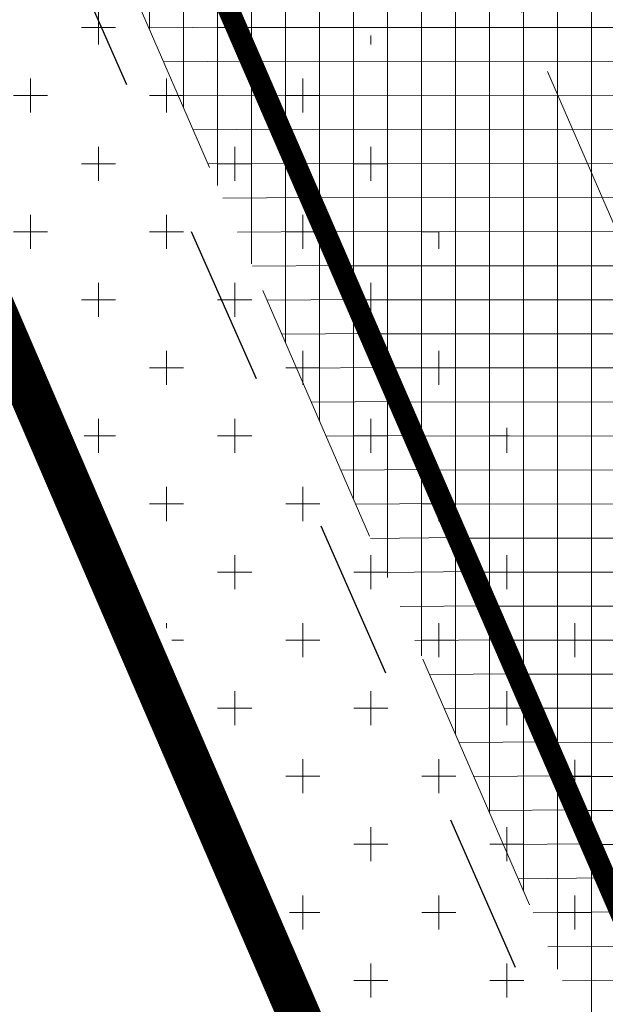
# Model space of a CAD drawing. Header units: metres. Extents: x 6467369 to 7543668, y 5829073 to 6004987.
# Tile 13 of 256: x 7543467.95 to 7543473.42, y 5829317.56 to 5829326.74. Entities that reach past the tile are written whole.
import ezdxf

# ---------------------------------------------------------------- set-up
doc = ezdxf.new("R2010")
doc.units = ezdxf.units.M
for name, pattern in [('1', [0]), ('3', [1, 0.5, -0.5]), ('ACAD_ISO04W100', [30, 24, -3, 0, -3]), ('GDE', [0]), ('HIDDEN', [0.375, 0.25, -0.125]), ('PHANTOM2', [1.25, 0.625, -0.125, 0.125, -0.125, 0.125, -0.125])]:
    doc.linetypes.add(name, pattern=pattern)
for name, color, linetype, lineweight in [('_D-krawędź pobocza', 253, 'HIDDEN', 15), ('_D-krawężnik wyniesiony BET', 7, 'Continuous', 30), ('_D-kreskowanie jezdni', 254, 'Continuous', 13), ('_D-kreskowanie pobocze', 32, '1', 13), ('_D-kreskowanie zakrzaczenia', 240, 'Continuous', 9), ('_D-kreskowanie zjazd MB', 4, '1', 13), ('_D-linia rozgraniczająca inw.', 6, 'GDE', 18), ('_T-trasa kanał technologiczny', 30, '3', 30), ('C-ROAD', 7, 'Continuous', 0)]:
    doc.layers.add(name, color=color, linetype=linetype, lineweight=lineweight)
pattern_1 = [(0, (0, 0), (0, 0.3175), []), (90, (0, 0), (-0.3175, 1.944126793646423e-17), [])]
pattern_2 = [(0, (0, 0), (0.635, 0.635), [0.3175, -0.9525000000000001]), (90, (0.15875, -0.15875), (-0.635, 0.635), [0.3175, -0.9525000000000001])]

msp = doc.modelspace()

# ---------------------------------------------------------------- hatches: boundary and pattern name
at = {"layer": '_D-kreskowanie jezdni', "ltscale": 0.01, "transparency": 33554610}
h = msp.add_hatch(dxfattribs=at)
h.set_pattern_fill('ANSI37', color=256, scale=0.1, angle=45)
h.set_pattern_definition([(90, (0, 0), (-0.3175000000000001, 0), []), (180, (0, 0), (-5.551115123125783e-17, -0.3175), [])])
h.paths.add_polyline_path([(7543409.745953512, 5829462.258406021), (7543409.598435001, 5829462.545231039), (7543409.450966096, 5829462.831984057), (7543409.303556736, 5829463.118670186), (7543409.156216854, 5829463.405294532), (7543409.008956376, 5829463.691862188), (7543408.861785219, 5829463.978378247), (7543408.714713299, 5829464.264847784), (7543408.567750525, 5829464.551275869), (7543408.420906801, 5829464.837667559), (7543408.27419203, 5829465.124027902), (7543408.127616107, 5829465.410361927), (7543407.981188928, 5829465.696674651), (7543407.834920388, 5829465.982971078), (7543407.613271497, 5829466.417295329), (7543407.322111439, 5829466.989247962), (7543407.031696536, 5829467.561355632), (7543406.742125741, 5829468.13361888), (7543406.453492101, 5829468.706049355), (7543406.165881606, 5829469.278672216), (7543405.879380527, 5829469.851511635), (7543405.594071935, 5829470.424597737), (7543405.382212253, 5829470.852267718), (7543405.380675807, 5829470.855377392, -0.01973386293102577), (7543395.809390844, 5829492.289613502), (7543395.632383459, 5829492.732808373), (7543395.396215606, 5829493.327661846), (7543395.161067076, 5829493.923258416), (7543394.92686042, 5829494.519555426), (7543394.69351772, 5829495.116510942), (7543394.460964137, 5829495.714074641), (7543394.229125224, 5829496.312194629), (7543393.997930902, 5829496.910807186), (7543393.822919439, 5829497.365403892), (7543393.707589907, 5829497.665409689), (7543393.592364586, 5829497.965548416), (7543393.477233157, 5829498.265816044), (7543393.362185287, 5829498.566208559), (7543393.247210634, 5829498.86672195), (7543393.132298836, 5829499.167352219), (7543393.017439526, 5829499.468095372), (7543392.90262232, 5829499.76894742), (7543392.787836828, 5829500.06990438), (7543392.673072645, 5829500.370962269), (7543392.558319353, 5829500.67211711), (7543392.443566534, 5829500.973364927), (7543392.328803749, 5829501.27470174), (7543392.214020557, 5829501.576123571), (7543388.522689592, 5829511.269764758), (7543383.791993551, 5829509.642775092), (7543387.541343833, 5829499.796771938), (7543387.656157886, 5829499.495269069), (7543387.771013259, 5829499.193689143), (7543387.885920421, 5829498.892036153), (7543388.00088985, 5829498.590314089), (7543388.115932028, 5829498.288526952), (7543388.231057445, 5829497.98667875), (7543388.346276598, 5829497.684773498), (7543388.46159999, 5829497.382815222), (7543388.577038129, 5829497.080807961), (7543388.692601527, 5829496.778755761), (7543388.808300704, 5829496.476662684), (7543388.92414618, 5829496.174532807), (7543389.040148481, 5829495.872370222), (7543389.156318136, 5829495.570179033), (7543389.272665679, 5829495.267963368), (7543389.389201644, 5829494.965727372), (7543389.505936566, 5829494.663475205), (7543389.622880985, 5829494.361211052), (7543389.740045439, 5829494.05893912), (7543389.857440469, 5829493.756663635), (7543389.975076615, 5829493.454388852), (7543390.092964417, 5829493.15211905), (7543390.211114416, 5829492.849858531), (7543390.329537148, 5829492.547611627), (7543390.44824315, 5829492.245382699), (7543390.567242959, 5829491.943176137), (7543390.686547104, 5829491.64099636), (7543390.806166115, 5829491.338847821), (7543390.926110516, 5829491.036735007), (7543391.044985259, 5829490.738192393, 0.02000586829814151), (7543400.899151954, 5829468.63818458), (7543400.900687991, 5829468.635075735), (7543401.045016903, 5829468.34372653), (7543401.189600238, 5829468.052600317), (7543401.334427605, 5829467.761692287), (7543401.479488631, 5829467.470997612), (7543401.62477297, 5829467.18051143), (7543401.770270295, 5829466.890228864), (7543401.915970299, 5829466.600145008), (7543402.061862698, 5829466.310254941), (7543402.207937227, 5829466.020553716), (7543402.35418364, 5829465.73103637), (7543402.500591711, 5829465.44169792), (7543402.647151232, 5829465.152533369), (7543402.793852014, 5829464.863537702), (7543402.940683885, 5829464.574705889), (7543403.087636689, 5829464.286032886), (7543403.234700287, 5829463.997513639), (7543403.381864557, 5829463.709143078), (7543403.529119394, 5829463.420916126), (7543403.676454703, 5829463.132827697), (7543403.823860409, 5829462.844872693), (7543403.971326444, 5829462.55704601), (7543404.118842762, 5829462.269342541), (7543404.266399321, 5829461.981757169), (7543404.413986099, 5829461.694284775), (7543404.561593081, 5829461.406920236), (7543404.709210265, 5829461.119658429), (7543404.856827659, 5829460.832494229), (7543405.004435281, 5829460.545422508), (7543405.152023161, 5829460.258438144), (7543405.299581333, 5829459.971536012), (7543443.377905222, 5829385.935670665), (7543443.49591691, 5829385.706216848), (7543443.613882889, 5829385.476833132), (7543443.731795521, 5829385.247515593), (7543443.849647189, 5829385.018260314), (7543443.967430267, 5829384.789063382), (7543444.085137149, 5829384.55992089), (7543444.202760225, 5829384.330828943), (7543444.320291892, 5829384.101783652), (7543444.437724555, 5829383.872781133), (7543444.555050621, 5829383.643817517), (7543444.672262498, 5829383.414888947), (7543444.789352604, 5829383.185991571), (7543444.906313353, 5829382.957121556), (7543445.02313717, 5829382.728275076), (7543445.200018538, 5829382.381382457), (7543445.432538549, 5829381.924208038), (7543445.664418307, 5829381.466974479), (7543445.895585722, 5829381.009674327), (7543446.125972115, 5829380.552293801), (7543446.355510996, 5829380.09481519), (7543446.584138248, 5829379.637216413), (7543446.811788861, 5829379.179477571), (7543446.868745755, 5829379.064387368, -0.007950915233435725), (7543450.250869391, 5829371.957176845), (7543454.925274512, 5829373.75727092, 0.008251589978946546), (7543451.348885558, 5829381.284375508), (7543451.347654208, 5829381.286863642), (7543451.231868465, 5829381.520239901), (7543451.115894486, 5829381.753429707), (7543450.999740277, 5829381.986436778), (7543450.883413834, 5829382.219264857), (7543450.76692313, 5829382.4519177), (7543450.650276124, 5829382.684399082), (7543450.533480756, 5829382.916712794), (7543450.416544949, 5829383.148862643), (7543450.29947661, 5829383.380852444), (7543450.182283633, 5829383.612686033), (7543450.06497389, 5829383.844367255), (7543449.947555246, 5829384.075899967), (7543449.830035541, 5829384.307288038), (7543449.712422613, 5829384.538535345), (7543449.594724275, 5829384.769645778), (7543449.476948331, 5829385.000623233), (7543449.359102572, 5829385.231471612), (7543449.241194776, 5829385.462194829), (7543449.123232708, 5829385.692796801), (7543449.00522412, 5829385.923281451), (7543448.887176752, 5829386.153652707), (7543448.769098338, 5829386.3839145), (7543448.650996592, 5829386.614070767), (7543448.532879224, 5829386.84412544), (7543448.414753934, 5829387.074082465), (7543448.296628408, 5829387.303945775), (7543448.178510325, 5829387.533719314), (7543448.060407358, 5829387.763407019), (7543447.942327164, 5829387.993012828), (7543447.824277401, 5829388.222540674)])
h.paths.add_polyline_path([(7543458.309081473, 5829366.087622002), (7543458.206268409, 5829366.324367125), (7543458.1034143, 5829366.56118518), (7543458.00051125, 5829366.798072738), (7543457.897551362, 5829367.035026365), (7543457.794526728, 5829367.272042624), (7543457.691429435, 5829367.509118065), (7543457.588251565, 5829367.746249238), (7543457.484985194, 5829367.98343268), (7543457.38162239, 5829368.220664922), (7543457.278155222, 5829368.457942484), (7543457.174575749, 5829368.695261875), (7543457.070876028, 5829368.932619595), (7543456.967048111, 5829369.170012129), (7543456.863084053, 5829369.407435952), (7543456.758975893, 5829369.644887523), (7543456.654715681, 5829369.882363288), (7543456.550295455, 5829370.119859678), (7543456.445707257, 5829370.357373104), (7543456.340943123, 5829370.594899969), (7543456.235995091, 5829370.832436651), (7543456.130855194, 5829371.069979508), (7543456.025515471, 5829371.307524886), (7543455.919967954, 5829371.545069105), (7543455.814204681, 5829371.782608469), (7543455.708217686, 5829372.020139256), (7543455.601999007, 5829372.257657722), (7543455.495540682, 5829372.495160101), (7543455.388834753, 5829372.732642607), (7543455.281873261, 5829372.970101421), (7543455.175899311, 5829373.204762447, 0.0006006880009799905), (7543454.925274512, 5829373.75727092), (7543450.250869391, 5829371.957176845, -0.0006403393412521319), (7543450.51339584, 5829371.380154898), (7543450.670621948, 5829371.032929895), (7543450.880581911, 5829370.566810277), (7543451.089814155, 5829370.100025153), (7543451.298376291, 5829369.63260994), (7543451.506325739, 5829369.164600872), (7543451.713718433, 5829368.696037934), (7543451.920607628, 5829368.226967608), (7543452.127044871, 5829367.757440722), (7543452.28339967, 5829367.400824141), (7543452.386462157, 5829367.165459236), (7543452.489456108, 5829366.929973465), (7543452.592389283, 5829366.694370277), (7543452.695269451, 5829366.458653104), (7543452.798104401, 5829366.22282538), (7543452.900901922, 5829365.98689053), (7543453.003669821, 5829365.750851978), (7543453.106415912, 5829365.514713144), (7543453.209148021, 5829365.278477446), (7543453.311873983, 5829365.042148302), (7543453.414601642, 5829364.805729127), (7543453.517338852, 5829364.569223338), (7543453.620093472, 5829364.33263435), (7543453.722873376, 5829364.095965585), (7543482.827848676, 5829297.07563406), (7543482.964939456, 5829296.759961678), (7543483.102103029, 5829296.444169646), (7543483.239356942, 5829296.128265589), (7543483.37671876, 5829295.812257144), (7543483.514206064, 5829295.496151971), (7543483.651836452, 5829295.179957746), (7543483.789627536, 5829294.863682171), (7543483.927596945, 5829294.547332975), (7543484.065762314, 5829294.230917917), (7543484.204141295, 5829293.914444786), (7543484.342751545, 5829293.59792141), (7543484.481610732, 5829293.281355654), (7543484.620736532, 5829292.964755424), (7543484.760146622, 5829292.648128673), (7543484.899858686, 5829292.331483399), (7543485.039890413, 5829292.01482765), (7543485.180259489, 5829291.69816953), (7543485.320983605, 5829291.381517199), (7543485.462080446, 5829291.064878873), (7543485.603567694, 5829290.748262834), (7543485.745463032, 5829290.431677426), (7543485.887784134, 5829290.115131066), (7543486.030548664, 5829289.798632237), (7543486.173774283, 5829289.482189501), (7543486.317478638, 5829289.165811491), (7543486.461679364, 5829288.849506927), (7543486.606394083, 5829288.533284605), (7543486.751640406, 5829288.217153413), (7543486.897435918, 5829287.901122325), (7543487.042095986, 5829287.588874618, 0.02273060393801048), (7543495.541139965, 5829271.266797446), (7543495.54299273, 5829271.263596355), (7543495.717909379, 5829270.962543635), (7543495.893240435, 5829270.661892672), (7543496.068968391, 5829270.361634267), (7543496.245075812, 5829270.061759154), (7543496.421545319, 5829269.762258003), (7543496.598359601, 5829269.463121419), (7543496.775501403, 5829269.164339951), (7543496.952953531, 5829268.865904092), (7543497.130698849, 5829268.567804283), (7543497.308720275, 5829268.270030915), (7543497.487000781, 5829267.972574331), (7543497.665523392, 5829267.675424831), (7543497.844271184, 5829267.378572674), (7543498.023227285, 5829267.082008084), (7543498.202374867, 5829266.785721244), (7543498.38169715, 5829266.489702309), (7543498.561177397, 5829266.193941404), (7543498.740798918, 5829265.898428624), (7543498.920545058, 5829265.603154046), (7543499.100399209, 5829265.308107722), (7543499.280344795, 5829265.013279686), (7543499.46036528, 5829264.718659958), (7543499.640444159, 5829264.424238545), (7543499.820564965, 5829264.130005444), (7543500.000711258, 5829263.835950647), (7543500.18086663, 5829263.542064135), (7543500.3610147, 5829263.248335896), (7543500.541139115, 5829262.954755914), (7543500.721223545, 5829262.66131418), (7543500.901251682, 5829262.368000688), (7543536.326194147, 5829204.652589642), (7543539.961566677, 5829208.287962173), (7543505.162580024, 5829264.983546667), (7543504.982624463, 5829265.276741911), (7543504.802757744, 5829265.569828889), (7543504.622996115, 5829265.862817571), (7543504.443355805, 5829266.155717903), (7543504.263853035, 5829266.44853982), (7543504.084504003, 5829266.741293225), (7543503.905324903, 5829267.033988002), (7543503.726331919, 5829267.326634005), (7543503.453479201, 5829267.773182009), (7543503.097623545, 5829268.356954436), (7543502.742559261, 5829268.941105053), (7543502.388509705, 5829269.52555757), (7543502.035656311, 5829270.110303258), (7543501.684158, 5829270.695369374), (7543501.334163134, 5829271.280799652), (7543500.98581472, 5829271.866645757), (7543500.639250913, 5829272.452966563), (7543500.294607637, 5829273.039823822), (7543499.952020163, 5829273.627279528), (7543499.866452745, 5829273.775117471, -0.02229541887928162), (7543491.722217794, 5829289.382629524), (7543491.508339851, 5829289.8422757), (7543491.223463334, 5829290.45978346), (7543490.940255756, 5829291.078632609), (7543490.65858889, 5829291.698747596), (7543490.378334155, 5829292.320052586), (7543490.099364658, 5829292.942466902), (7543489.821554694, 5829293.565906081), (7543489.544784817, 5829294.190270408), (7543489.268941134, 5829294.815446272), (7543488.993926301, 5829295.441281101), (7543488.719675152, 5829296.067547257), (7543488.510260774, 5829296.547131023), (7543488.373123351, 5829296.86157259), (7543488.236052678, 5829297.176194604), (7543488.099031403, 5829297.490989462), (7543487.962042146, 5829297.805949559), (7543487.825067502, 5829298.121067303), (7543487.688090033, 5829298.4363351), (7543487.551092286, 5829298.751745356), (7543487.414056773, 5829299.067290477)])
at = {"layer": '_D-kreskowanie pobocze', "ltscale": 0.01, "transparency": 33554623}
h = msp.add_hatch(dxfattribs=at)
h.set_pattern_fill('NET', color=256, scale=0.1)
h.set_pattern_definition(pattern_1)
h.paths.add_polyline_path([(7543492.402208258, 5829289.699035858), (7543492.259095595, 5829290.006600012), (7543492.116690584, 5829290.313980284), (7543491.974704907, 5829290.62175313), (7543491.833122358, 5829290.929910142), (7543491.691926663, 5829291.238442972), (7543491.551101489, 5829291.547343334), (7543491.410630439, 5829291.85660301), (7543491.270497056, 5829292.166213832), (7543491.130684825, 5829292.476167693), (7543490.991177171, 5829292.786456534), (7543490.851957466, 5829293.097072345), (7543490.713009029, 5829293.408007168), (7543490.574467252, 5829293.718910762), (7543490.436002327, 5829294.030478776), (7543490.297758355, 5829294.342342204), (7543490.159718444, 5829294.654493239), (7543490.021865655, 5829294.966924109), (7543489.884183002, 5829295.279627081), (7543489.746653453, 5829295.592594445), (7543489.609259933, 5829295.905818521), (7543489.471985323, 5829296.21929164), (7543489.334812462, 5829296.533006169), (7543489.197724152, 5829296.846954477), (7543489.060703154, 5829297.161128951), (7543488.92373219, 5829297.475521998), (7543488.786793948, 5829297.790126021), (7543488.649871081, 5829298.104933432), (7543488.512946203, 5829298.419936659), (7543488.376001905, 5829298.7351281), (7543488.239020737, 5829299.050500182), (7543488.101987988, 5829299.36603894), (7543458.997011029, 5829366.386374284), (7543458.894188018, 5829366.62314231), (7543458.791314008, 5829366.860006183), (7543458.688381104, 5829367.096962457), (7543458.585381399, 5829367.334007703), (7543458.482306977, 5829367.571138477), (7543458.379149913, 5829367.808351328), (7543458.275902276, 5829368.045642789), (7543458.172556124, 5829368.283009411), (7543458.06910351, 5829368.520447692), (7543457.96553648, 5829368.75795416), (7543457.861847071, 5829368.995525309), (7543457.758027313, 5829369.233157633), (7543457.654069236, 5829369.470847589), (7543457.549964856, 5829369.70859166), (7543457.445706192, 5829369.946386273), (7543457.341285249, 5829370.184227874), (7543457.236694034, 5829370.422112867), (7543457.13192455, 5829370.660037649), (7543457.026968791, 5829370.897998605), (7543456.921818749, 5829371.135992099), (7543456.816466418, 5829371.374014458), (7543456.710903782, 5829371.612062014), (7543456.605122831, 5829371.850131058), (7543456.499115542, 5829372.088217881), (7543456.3928739, 5829372.326318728), (7543456.286389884, 5829372.564429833), (7543456.179655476, 5829372.802547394), (7543456.072662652, 5829373.040667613), (7543455.965403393, 5829373.278786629), (7543455.857869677, 5829373.516900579), (7543455.750215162, 5829373.754649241, 0.0002955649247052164), (7543455.626406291, 5829374.027273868), (7543454.925274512, 5829373.75727092, -0.0003396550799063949), (7543455.067151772, 5829373.444932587), (7543455.174648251, 5829373.207532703), (7543455.281873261, 5829372.970101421), (7543455.388834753, 5829372.732642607), (7543455.495540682, 5829372.495160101), (7543455.601999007, 5829372.257657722), (7543455.708217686, 5829372.020139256), (7543455.814204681, 5829371.782608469), (7543455.919967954, 5829371.545069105), (7543456.025515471, 5829371.307524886), (7543456.130855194, 5829371.069979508), (7543456.235995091, 5829370.832436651), (7543456.340943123, 5829370.594899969), (7543456.445707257, 5829370.357373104), (7543456.550295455, 5829370.119859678), (7543456.654715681, 5829369.882363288), (7543456.758975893, 5829369.644887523), (7543456.863084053, 5829369.407435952), (7543456.967048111, 5829369.170012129), (7543457.070876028, 5829368.932619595), (7543457.174575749, 5829368.695261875), (7543457.278155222, 5829368.457942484), (7543457.38162239, 5829368.220664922), (7543457.484985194, 5829367.98343268), (7543457.588251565, 5829367.746249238), (7543457.691429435, 5829367.509118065), (7543457.794526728, 5829367.272042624), (7543457.897551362, 5829367.035026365), (7543458.00051125, 5829366.798072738), (7543458.1034143, 5829366.56118518), (7543458.206268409, 5829366.324367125), (7543458.309081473, 5829366.087622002), (7543487.414056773, 5829299.067290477), (7543487.551092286, 5829298.751745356), (7543487.688090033, 5829298.4363351), (7543487.825067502, 5829298.121067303), (7543487.962042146, 5829297.805949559), (7543488.099031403, 5829297.490989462), (7543488.236052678, 5829297.176194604), (7543488.373123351, 5829296.86157259), (7543488.510260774, 5829296.547131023), (7543488.647482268, 5829296.232877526), (7543488.784805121, 5829295.918819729), (7543488.922246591, 5829295.604965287), (7543489.059823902, 5829295.291321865), (7543489.197554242, 5829294.977897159), (7543489.335454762, 5829294.664698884), (7543489.473542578, 5829294.351734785), (7543489.611834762, 5829294.039012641), (7543489.750348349, 5829293.726540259), (7543489.889100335, 5829293.41432549), (7543490.028107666, 5829293.102376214), (7543490.16738725, 5829292.790700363), (7543490.306955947, 5829292.479305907), (7543490.446830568, 5829292.168200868), (7543490.587027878, 5829291.857393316), (7543490.727564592, 5829291.546891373), (7543490.868457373, 5829291.236703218), (7543491.009722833, 5829290.926837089), (7543491.151377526, 5829290.617301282), (7543491.293437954, 5829290.308104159), (7543491.435920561, 5829289.999254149), (7543491.578841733, 5829289.690759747), (7543491.722217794, 5829289.382629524, 0.02186969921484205), (7543499.698060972, 5829274.066054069), (7543499.868306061, 5829273.771915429), (7543500.039110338, 5829273.477940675), (7543500.210457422, 5829273.184121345), (7543500.382330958, 5829272.890448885), (7543500.554714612, 5829272.596914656), (7543500.727592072, 5829272.303509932), (7543500.900947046, 5829272.010225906), (7543501.074763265, 5829271.717053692), (7543501.24902447, 5829271.423984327), (7543501.423714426, 5829271.131008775), (7543501.598816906, 5829270.838117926), (7543501.774315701, 5829270.545302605), (7543501.950194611, 5829270.252553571), (7543502.126437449, 5829269.959861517), (7543502.303028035, 5829269.667217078), (7543502.479950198, 5829269.37461083), (7543502.657187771, 5829269.082033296), (7543502.834724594, 5829268.789474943), (7543503.012544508, 5829268.496926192), (7543503.190631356, 5829268.204377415), (7543503.36896898, 5829267.911818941), (7543503.547541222, 5829267.619241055), (7543503.726331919, 5829267.326634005), (7543503.905324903, 5829267.033988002), (7543504.084504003, 5829266.741293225), (7543504.263853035, 5829266.44853982), (7543504.443355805, 5829266.155717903), (7543504.622996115, 5829265.862817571), (7543504.802757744, 5829265.569828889), (7543504.982624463, 5829265.276741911), (7543505.162580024, 5829264.983546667), (7543539.961566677, 5829208.287962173), (7543540.506872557, 5829208.833268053), (7543505.801782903, 5829265.375872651), (7543505.621849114, 5829265.669032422), (7543505.442025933, 5829265.962048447), (7543505.262329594, 5829266.254930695), (7543505.082776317, 5829266.547689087), (7543504.903382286, 5829266.840333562), (7543504.724163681, 5829267.132873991), (7543504.545136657, 5829267.42532024), (7543504.366317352, 5829267.717682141), (7543504.187721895, 5829268.009969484), (7543504.009366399, 5829268.302192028), (7543503.831266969, 5829268.594359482), (7543503.653439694, 5829268.886481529), (7543503.475900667, 5829269.17856779), (7543503.298665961, 5829269.470627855), (7543503.121751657, 5829269.762671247), (7543502.945173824, 5829270.054707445), (7543502.768948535, 5829270.346745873), (7543502.593091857, 5829270.638795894), (7543502.417416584, 5829270.931205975), (7543502.242335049, 5829271.223325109), (7543502.067670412, 5829271.515483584), (7543501.893438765, 5829271.8076905), (7543501.719656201, 5829272.099954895), (7543501.546338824, 5829272.392285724), (7543501.373502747, 5829272.68469187), (7543501.201164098, 5829272.977182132), (7543501.029339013, 5829273.269765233), (7543500.858043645, 5829273.562449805), (7543500.687294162, 5829273.855244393), (7543500.517106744, 5829274.148157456), (7543500.34749391, 5829274.441203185, -0.02186969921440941)])
h.paths.add_polyline_path([(7543487.190744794, 5829287.26939682), (7543487.043798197, 5829287.585200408), (7543486.897435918, 5829287.901122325), (7543486.751640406, 5829288.217153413), (7543486.606394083, 5829288.533284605), (7543486.461679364, 5829288.849506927), (7543486.317478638, 5829289.165811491), (7543486.173774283, 5829289.482189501), (7543486.030548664, 5829289.798632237), (7543485.887784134, 5829290.115131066), (7543485.745463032, 5829290.431677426), (7543485.603567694, 5829290.748262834), (7543485.462080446, 5829291.064878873), (7543485.320983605, 5829291.381517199), (7543485.180259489, 5829291.69816953), (7543485.039890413, 5829292.01482765), (7543484.899858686, 5829292.331483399), (7543484.760146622, 5829292.648128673), (7543484.620736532, 5829292.964755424), (7543484.481610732, 5829293.281355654), (7543484.342751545, 5829293.59792141), (7543484.204141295, 5829293.914444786), (7543484.065762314, 5829294.230917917), (7543483.927596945, 5829294.547332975), (7543483.789627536, 5829294.863682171), (7543483.651836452, 5829295.179957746), (7543483.514206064, 5829295.496151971), (7543483.37671876, 5829295.812257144), (7543483.239356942, 5829296.128265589), (7543483.102103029, 5829296.444169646), (7543482.964939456, 5829296.759961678), (7543482.827848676, 5829297.07563406), (7543453.722873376, 5829364.095965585), (7543453.620093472, 5829364.33263435), (7543453.517338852, 5829364.569223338), (7543453.414601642, 5829364.805729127), (7543453.311873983, 5829365.042148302), (7543453.209148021, 5829365.278477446), (7543453.106415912, 5829365.514713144), (7543453.003669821, 5829365.750851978), (7543452.900901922, 5829365.98689053), (7543452.798104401, 5829366.22282538), (7543452.695269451, 5829366.458653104), (7543452.592389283, 5829366.694370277), (7543452.489456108, 5829366.929973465), (7543452.386462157, 5829367.165459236), (7543452.28339967, 5829367.400824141), (7543452.180260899, 5829367.636064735), (7543452.077038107, 5829367.871177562), (7543451.973723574, 5829368.106159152), (7543451.870309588, 5829368.341006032), (7543451.766788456, 5829368.57571472), (7543451.663152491, 5829368.81028172), (7543451.559394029, 5829369.044703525), (7543451.455505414, 5829369.278976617), (7543451.351479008, 5829369.513097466), (7543451.247307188, 5829369.747062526), (7543451.142982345, 5829369.980868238), (7543451.038496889, 5829370.214511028), (7543450.933843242, 5829370.447987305), (7543450.829013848, 5829370.681293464), (7543450.724001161, 5829370.914425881), (7543450.618797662, 5829371.147380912), (7543450.51339584, 5829371.380154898, 0.0006403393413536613), (7543450.250869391, 5829371.957176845), (7543449.549679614, 5829371.687151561, -0.0006861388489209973), (7543449.830174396, 5829371.070787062), (7543449.935267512, 5829370.838695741), (7543450.040173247, 5829370.606400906), (7543450.144899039, 5829370.373906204), (7543450.249452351, 5829370.141215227), (7543450.35384066, 5829369.908331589), (7543450.458071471, 5829369.675258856), (7543450.562152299, 5829369.4420006), (7543450.666090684, 5829369.208560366), (7543450.769894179, 5829368.974941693), (7543450.873570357, 5829368.741148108), (7543450.977126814, 5829368.507183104), (7543451.080571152, 5829368.273050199), (7543451.183910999, 5829368.038752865), (7543451.287153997, 5829367.804294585), (7543451.390307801, 5829367.56967883), (7543451.493380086, 5829367.334909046), (7543451.596378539, 5829367.099988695), (7543451.699310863, 5829366.864921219), (7543451.802184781, 5829366.629710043), (7543451.905008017, 5829366.394358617), (7543452.007788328, 5829366.158870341), (7543452.110533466, 5829365.923248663), (7543452.213251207, 5829365.687496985), (7543452.315949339, 5829365.451618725), (7543452.418635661, 5829365.215617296), (7543452.521317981, 5829364.979496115), (7543452.624004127, 5829364.743258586), (7543452.726701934, 5829364.506908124), (7543452.829419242, 5829364.270448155), (7543452.932163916, 5829364.033882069), (7543453.034942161, 5829363.797217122), (7543482.139920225, 5829296.776879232), (7543482.277027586, 5829296.461168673), (7543482.414224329, 5829296.145300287), (7543482.551528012, 5829295.829281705), (7543482.68895622, 5829295.513120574), (7543482.826526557, 5829295.196824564), (7543482.964256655, 5829294.880401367), (7543483.102164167, 5829294.563858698), (7543483.240266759, 5829294.247204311), (7543483.378582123, 5829293.93044598), (7543483.517127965, 5829293.613591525), (7543483.655922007, 5829293.296648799), (7543483.794981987, 5829292.979625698), (7543483.934325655, 5829292.662530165), (7543484.073970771, 5829292.345370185), (7543484.213935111, 5829292.028153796), (7543484.354236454, 5829291.71088909), (7543484.494892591, 5829291.393584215), (7543484.635921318, 5829291.076247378), (7543484.777179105, 5829290.759247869), (7543484.9189975, 5829290.441890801), (7543485.061241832, 5829290.124526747), (7543485.203929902, 5829289.807164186), (7543485.347079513, 5829289.489811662), (7543485.490708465, 5829289.172477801), (7543485.634834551, 5829288.855171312), (7543485.779475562, 5829288.53790098), (7543485.924649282, 5829288.220675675), (7543486.070373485, 5829287.90350437), (7543486.216665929, 5829287.586396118), (7543486.363544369, 5829287.269360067), (7543486.511023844, 5829286.952411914, 0.02186969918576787), (7543494.719394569, 5829271.189358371), (7543494.894192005, 5829270.887354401), (7543495.069725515, 5829270.585239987), (7543495.245654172, 5829270.283564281), (7543495.421960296, 5829269.982317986), (7543495.598626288, 5829269.68149174), (7543495.775634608, 5829269.381076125), (7543495.95296779, 5829269.081061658), (7543496.130608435, 5829268.781438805), (7543496.308539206, 5829268.482197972), (7543496.486742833, 5829268.183329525), (7543496.665202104, 5829267.88482378), (7543496.843899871, 5829267.586671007), (7543497.02301228, 5829267.288540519), (7543497.202125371, 5829266.991082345), (7543497.381425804, 5829266.693947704), (7543497.560896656, 5829266.39712672), (7543497.740521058, 5829266.100609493), (7543497.920282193, 5829265.804386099), (7543498.100163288, 5829265.508446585), (7543498.280147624, 5829265.212780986), (7543498.460218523, 5829264.917379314), (7543498.64035935, 5829264.622231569), (7543498.820553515, 5829264.327327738), (7543499.000784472, 5829264.032657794), (7543499.181035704, 5829263.738211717), (7543499.361290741, 5829263.443979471), (7543499.541533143, 5829263.149951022), (7543499.721746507, 5829262.856116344), (7543499.901914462, 5829262.562465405), (7543500.082020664, 5829262.268988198), (7543500.262052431, 5829261.975668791), (7543535.780888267, 5829204.107283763), (7543536.326194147, 5829204.652589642), (7543500.901251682, 5829262.368000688), (7543500.721223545, 5829262.66131418), (7543500.541139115, 5829262.954755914), (7543500.3610147, 5829263.248335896), (7543500.18086663, 5829263.542064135), (7543500.000711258, 5829263.835950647), (7543499.820564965, 5829264.130005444), (7543499.640444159, 5829264.424238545), (7543499.46036528, 5829264.718659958), (7543499.280344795, 5829265.013279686), (7543499.100399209, 5829265.308107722), (7543498.920545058, 5829265.603154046), (7543498.740798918, 5829265.898428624), (7543498.561177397, 5829266.193941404), (7543498.38169715, 5829266.489702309), (7543498.202374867, 5829266.785721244), (7543498.023227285, 5829267.082008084), (7543497.844271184, 5829267.378572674), (7543497.665523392, 5829267.675424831), (7543497.487000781, 5829267.972574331), (7543497.308720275, 5829268.270030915), (7543497.130698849, 5829268.567804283), (7543496.952953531, 5829268.865904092), (7543496.775501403, 5829269.164339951), (7543496.598359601, 5829269.463121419), (7543496.421545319, 5829269.762258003), (7543496.245075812, 5829270.061759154), (7543496.068968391, 5829270.361634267), (7543495.893240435, 5829270.661892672), (7543495.717909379, 5829270.962543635), (7543495.54299273, 5829271.263596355), (7543495.368508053, 5829271.565059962, -0.02186969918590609)])
at = {"layer": '_D-kreskowanie zakrzaczenia', "lineweight": 13, "ltscale": 0.01, "transparency": 33554610}
h = msp.add_hatch(dxfattribs=at)
h.set_pattern_fill('CROSS', color=256, scale=0.1)
h.set_pattern_definition(pattern_2)
h.paths.add_polyline_path([(7543457.63, 5829359.16), (7543454.158, 5829356.158), (7543468.793116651, 5829322.299418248), (7543471.220001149, 5829324.400000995), (7543468.557346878, 5829334.297478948), (7543465.034797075, 5829344.456188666)])
at = {"layer": '_D-kreskowanie zakrzaczenia', "ltscale": 0.01, "transparency": 33554610}
h = msp.add_hatch(dxfattribs=at)
h.set_pattern_fill('CROSS', color=256, scale=0.1)
h.set_pattern_definition(pattern_2)
h.paths.add_polyline_path([(7543472.610000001, 5829322.61), (7543468.557346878, 5829334.297478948), (7543471.219999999, 5829324.400005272), (7543485.54, 5829290.36), (7543486.127822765, 5829290.865429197), (7543481.22, 5829302.67)])
at = {"layer": '_D-kreskowanie zakrzaczenia', "lineweight": 13, "ltscale": 0.01, "transparency": 33554610}
h = msp.add_hatch(dxfattribs=at)
h.set_pattern_fill('CROSS', color=256, scale=0.1)
h.set_pattern_definition(pattern_2)
h.paths.add_polyline_path([(7543471.22, 5829324.4), (7543468.793597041, 5829322.298306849), (7543483.3959, 5829288.5153), (7543485.540075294, 5829290.35982102)])
at = {"layer": '_D-kreskowanie zjazd MB', "ltscale": 0.01, "transparency": 33554623}
h = msp.add_hatch(dxfattribs=at)
h.set_pattern_fill('NET', color=256, scale=0.1)
h.set_pattern_definition(pattern_1)
h.paths.add_polyline_path([(7543607.890194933, 5829102.307134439), (7543606.114160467, 5829102.913716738), (7543609.116138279, 5829098.496677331), (7543609.706316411, 5829097.495972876), (7543609.734643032, 5829099.328863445)])
h.paths.add_polyline_path([(7543598.88609635, 5829104.943980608), (7543598.41019816, 5829102.880778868), (7543597.358725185, 5829102.22618034), (7543599.206249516, 5829099.253528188), (7543600.24228408, 5829099.898515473), (7543602.240566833, 5829099.375624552), (7543601.306752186, 5829101.076484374), (7543601.244312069, 5829101.187308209)])
h.paths.add_polyline_path([(7543400.239929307, 5829486.098307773), (7543400.036642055, 5829486.009607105), (7543398.073473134, 5829486.78958603, 0.005462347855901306), (7543400.672952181, 5829480.832010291), (7543401.43636068, 5829482.80168133), (7543401.71063289, 5829482.921354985)])
h.paths.add_polyline_path([(7543370.653668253, 5829564.087816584), (7543368.743778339, 5829565.067368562), (7543368.813099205, 5829564.829439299), (7543368.884702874, 5829564.584812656, 0.007592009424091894), (7543370.660324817, 5829558.856350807), (7543371.813068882, 5829560.781841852)])
h.paths.add_polyline_path([(7543341.948793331, 5829634.662205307), (7543341.082816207, 5829632.725692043), (7543339.915111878, 5829632.279635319), (7543341.164070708, 5829629.010063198), (7543342.331775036, 5829629.456119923), (7543344.268288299, 5829628.590142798)])
h.paths.add_polyline_path([(7543337.162949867, 5829664.779129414), (7543335.447696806, 5829665.730691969), (7543335.53898167, 5829665.486482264), (7543335.652881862, 5829665.182552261), (7543335.767068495, 5829664.878589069), (7543335.881525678, 5829664.57458692), (7543335.996237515, 5829664.270540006), (7543336.1111881, 5829663.966442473), (7543336.226361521, 5829663.66228844), (7543336.341741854, 5829663.35807198), (7543336.45731317, 5829663.05378714), (7543336.573059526, 5829662.749427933), (7543336.688964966, 5829662.444988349), (7543336.805013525, 5829662.140462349), (7543336.921189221, 5829661.835843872), (7543337.037476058, 5829661.531126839), (7543337.153858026, 5829661.22630515), (7543337.270319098, 5829660.921372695), (7543337.386843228, 5829660.616323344), (7543337.754498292, 5829659.653861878), (7543338.427254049, 5829661.515460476)])
h.paths.add_polyline_path([(7543320.419347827, 5829698.892872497), (7543319.348352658, 5829697.061760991), (7543317.257275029, 5829696.514068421), (7543318.155311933, 5829693.131219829), (7543320.235155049, 5829693.67596987), (7543322.066266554, 5829692.604974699)])
h.paths.add_polyline_path([(7543289.976127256, 5829840.216708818), (7543288.308818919, 5829841.223954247), (7543289.929596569, 5829835.03586248), (7543290.836677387, 5829836.82416891)])

# ---------------------------------------------------------------- linework, layer by layer
at = {"layer": '_D-krawędź pobocza', "ltscale": 10, "flags": 128}
msp.add_lwpolyline([(7543597.358725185, 5829102.22618034), (7543596.960104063, 5829102.861481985), (7543597.749394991, 5829103.352858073), (7543598.085277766, 5829104.809039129), (7543537.06301867, 5829202.018397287), (7543500.262052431, 5829261.975668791), (7543500.082020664, 5829262.268988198), (7543499.901914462, 5829262.562465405), (7543499.721746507, 5829262.856116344), (7543499.541533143, 5829263.149951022), (7543499.361290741, 5829263.443979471), (7543499.181035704, 5829263.738211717), (7543499.000784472, 5829264.032657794), (7543498.820553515, 5829264.327327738), (7543498.64035935, 5829264.622231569), (7543498.460218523, 5829264.917379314), (7543498.280147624, 5829265.212780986), (7543498.100163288, 5829265.508446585), (7543497.920282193, 5829265.804386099), (7543497.740521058, 5829266.100609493), (7543497.560896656, 5829266.39712672), (7543497.381425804, 5829266.693947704), (7543497.202125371, 5829266.991082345), (7543497.02301228, 5829267.288540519), (7543496.843899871, 5829267.586671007), (7543496.665202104, 5829267.88482378), (7543496.486742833, 5829268.183329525), (7543496.308539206, 5829268.482197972), (7543496.130608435, 5829268.781438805), (7543495.95296779, 5829269.081061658), (7543495.775634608, 5829269.381076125), (7543495.598626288, 5829269.68149174), (7543495.421960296, 5829269.982317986), (7543495.245654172, 5829270.283564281), (7543495.069725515, 5829270.585239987), (7543494.894192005, 5829270.887354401), (7543494.719394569, 5829271.189358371, -0.02186969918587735), (7543486.511023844, 5829286.952411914), (7543486.363544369, 5829287.269360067), (7543486.216665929, 5829287.586396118), (7543486.070373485, 5829287.90350437), (7543485.924649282, 5829288.220675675), (7543485.779475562, 5829288.53790098), (7543485.634834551, 5829288.855171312), (7543485.490708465, 5829289.172477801), (7543485.347079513, 5829289.489811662), (7543485.203929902, 5829289.807164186), (7543485.061241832, 5829290.124526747), (7543484.9189975, 5829290.441890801), (7543484.777179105, 5829290.759247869), (7543484.635921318, 5829291.076247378), (7543484.494892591, 5829291.393584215), (7543484.354236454, 5829291.71088909), (7543484.213935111, 5829292.028153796), (7543484.073970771, 5829292.345370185), (7543483.934325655, 5829292.662530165), (7543483.794981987, 5829292.979625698), (7543483.655922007, 5829293.296648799), (7543483.517127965, 5829293.613591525), (7543483.378582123, 5829293.93044598), (7543483.240266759, 5829294.247204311), (7543483.102164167, 5829294.563858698), (7543482.964256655, 5829294.880401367), (7543482.826526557, 5829295.196824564), (7543482.68895622, 5829295.513120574), (7543482.551528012, 5829295.829281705), (7543482.414224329, 5829296.145300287), (7543482.277027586, 5829296.461168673), (7543482.139920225, 5829296.776879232), (7543453.034942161, 5829363.797217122), (7543452.932163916, 5829364.033882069), (7543452.829419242, 5829364.270448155), (7543452.726701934, 5829364.506908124), (7543452.624004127, 5829364.743258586), (7543452.521317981, 5829364.979496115), (7543452.418635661, 5829365.215617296), (7543452.315949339, 5829365.451618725), (7543452.213251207, 5829365.687496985), (7543452.110533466, 5829365.923248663), (7543452.007788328, 5829366.158870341), (7543451.905008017, 5829366.394358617), (7543451.802184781, 5829366.629710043), (7543451.699310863, 5829366.864921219), (7543451.596378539, 5829367.099988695), (7543451.493380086, 5829367.334909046), (7543451.390307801, 5829367.56967883), (7543451.287153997, 5829367.804294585), (7543451.183910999, 5829368.038752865), (7543451.080571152, 5829368.273050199), (7543450.977126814, 5829368.507183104), (7543450.873570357, 5829368.741148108), (7543450.769894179, 5829368.974941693), (7543450.666090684, 5829369.208560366), (7543450.562152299, 5829369.4420006), (7543450.458071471, 5829369.675258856), (7543450.35384066, 5829369.908331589), (7543450.249452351, 5829370.141215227), (7543450.144899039, 5829370.373906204), (7543450.040173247, 5829370.606400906), (7543449.935267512, 5829370.838695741), (7543449.830174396, 5829371.070787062, 0.008335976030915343), (7543446.308493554, 5829378.505543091), (7543446.19532618, 5829378.734215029), (7543446.082055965, 5829378.962520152), (7543445.968517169, 5829379.1908127), (7543445.854717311, 5829379.419096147), (7543445.740663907, 5829379.647374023), (7543445.626364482, 5829379.875649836), (7543445.511826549, 5829380.103927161), (7543445.397057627, 5829380.332209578), (7543445.282065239, 5829380.560500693), (7543445.166856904, 5829380.788804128), (7543445.051440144, 5829381.017123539), (7543444.935822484, 5829381.245462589), (7543444.820011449, 5829381.473824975), (7543444.70401457, 5829381.702214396), (7543444.587839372, 5829381.930634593), (7543444.471493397, 5829382.159089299), (7543444.354984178, 5829382.387582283), (7543444.23831926, 5829382.616117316), (7543444.121506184, 5829382.844698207), (7543444.004552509, 5829383.073328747), (7543443.887465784, 5829383.30201277), (7543443.770253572, 5829383.530754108), (7543443.65292344, 5829383.759556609), (7543443.535482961, 5829383.988424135), (7543443.417939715, 5829384.217360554), (7543443.300301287, 5829384.446369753), (7543443.182575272, 5829384.675455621), (7543443.064769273, 5829384.904622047), (7543442.946890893, 5829385.133872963), (7543442.828947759, 5829385.363212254), (7543442.71094749, 5829385.592643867), (7543404.632625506, 5829459.628505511), (7543404.48506535, 5829459.915411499), (7543404.337465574, 5829460.202418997), (7543404.189834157, 5829460.489536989), (7543404.042181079, 5829460.776770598), (7543403.894516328, 5829461.064124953), (7543403.746849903, 5829461.351605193), (7543403.599191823, 5829461.639216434), (7543403.451552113, 5829461.926963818), (7543403.303940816, 5829462.214852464), (7543403.156367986, 5829462.502887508), (7543403.008843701, 5829462.791074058), (7543402.861378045, 5829463.079417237), (7543402.713981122, 5829463.367922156), (7543402.566663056, 5829463.656593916), (7543402.419433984, 5829463.945437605), (7543402.272304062, 5829464.234458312), (7543402.125283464, 5829464.523661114), (7543401.978382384, 5829464.813051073), (7543401.831611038, 5829465.102633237), (7543401.684979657, 5829465.392412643), (7543401.538498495, 5829465.682394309), (7543401.392177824, 5829465.972583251), (7543401.246027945, 5829466.262984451), (7543401.100059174, 5829466.553602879), (7543400.954281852, 5829466.84444349), (7543400.808706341, 5829467.135511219), (7543400.663343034, 5829467.426810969), (7543400.518202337, 5829467.71834763), (7543400.373126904, 5829468.010463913), (7543400.228457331, 5829468.302500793), (7543400.084220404, 5829468.594427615, -0.01946782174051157), (7543390.470661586, 5829490.154087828), (7543390.349742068, 5829490.456848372), (7543390.229177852, 5829490.759633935), (7543390.109094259, 5829491.062097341), (7543389.989206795, 5829491.364923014), (7543389.869644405, 5829491.667755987), (7543389.750396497, 5829491.970591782), (7543389.631452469, 5829492.273425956), (7543389.512801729, 5829492.576254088), (7543389.394433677, 5829492.879071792), (7543389.276337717, 5829493.181874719), (7543389.158503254, 5829493.484658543), (7543389.040919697, 5829493.787418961), (7543388.923576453, 5829494.090151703), (7543388.806462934, 5829494.392852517), (7543388.689568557, 5829494.695517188), (7543388.57288274, 5829494.998141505), (7543388.456394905, 5829495.300721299), (7543388.340094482, 5829495.603252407), (7543388.223970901, 5829495.905730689), (7543388.108013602, 5829496.208152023), (7543387.992212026, 5829496.510512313), (7543387.876555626, 5829496.812807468), (7543387.761033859, 5829497.115033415), (7543387.645636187, 5829497.417186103), (7543387.530352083, 5829497.71926148), (7543387.415171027, 5829498.021255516), (7543387.300082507, 5829498.323164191), (7543387.18507602, 5829498.62498349), (7543387.070141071, 5829498.926709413), (7543386.955267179, 5829499.22833796), (7543386.840443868, 5829499.52986514), (7543369.862907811, 5829544.113822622), (7543369.771051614, 5829544.355047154), (7543369.679159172, 5829544.596397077), (7543369.587238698, 5829544.837881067), (7543369.495300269, 5829545.07950297), (7543369.403353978, 5829545.321266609), (7543369.311409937, 5829545.563175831), (7543369.219478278, 5829545.805234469), (7543369.127569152, 5829546.047446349), (7543369.035692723, 5829546.289815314), (7543368.943859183, 5829546.532345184), (7543368.852078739, 5829546.775039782), (7543368.760361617, 5829547.017902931), (7543368.668718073, 5829547.26093842), (7543368.577158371, 5829547.504150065), (7543368.485692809, 5829547.747541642), (7543368.394331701, 5829547.991116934), (7543368.303085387, 5829548.234879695), (7543368.211964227, 5829548.478833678), (7543368.120978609, 5829548.722982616), (7543368.030138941, 5829548.967330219), (7543367.939455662, 5829549.211880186), (7543367.848939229, 5829549.456636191), (7543367.758600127, 5829549.701601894), (7543367.668448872, 5829549.946780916), (7543367.578361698, 5829550.192543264), (7543367.4886128, 5829550.438174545), (7543367.39908349, 5829550.684029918), (7543367.309784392, 5829550.930112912), (7543367.220726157, 5829551.17642703), (7543367.131919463, 5829551.422975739), (7543367.04353843, 5829551.669307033, -0.0146148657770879), (7543363.367279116, 5829562.966005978), (7543363.293626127, 5829563.217633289), (7543363.220323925, 5829563.469227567), (7543363.147363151, 5829563.720780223), (7543363.074733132, 5829563.972287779), (7543363.002423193, 5829564.223746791), (7543362.930422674, 5829564.475153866), (7543362.858823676, 5829564.726145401), (7543362.787405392, 5829564.977453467), (7543362.716264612, 5829565.228699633), (7543362.645390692, 5829565.479880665), (7543362.574773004, 5829565.730993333), (7543362.504400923, 5829565.982034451), (7543362.434263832, 5829566.233000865), (7543362.364351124, 5829566.483889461), (7543362.294652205, 5829566.734697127), (7543362.225156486, 5829566.985420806), (7543362.155853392, 5829567.236057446), (7543362.086732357, 5829567.48660403), (7543362.017782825, 5829567.737057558), (7543361.948994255, 5829567.987415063), (7543361.880356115, 5829568.237673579), (7543361.811857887, 5829568.487830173), (7543361.743489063, 5829568.737881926), (7543361.675239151, 5829568.987825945), (7543361.607097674, 5829569.23765932), (7543361.539054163, 5829569.487379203), (7543361.471098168, 5829569.736982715), (7543361.403219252, 5829569.986467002), (7543361.335406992, 5829570.235829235), (7543361.267650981, 5829570.485066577), (7543361.199940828, 5829570.734176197), (7543355.355059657, 5829592.238426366), (7543355.287381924, 5829592.487418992), (7543355.219720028, 5829592.736326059), (7543355.15206798, 5829592.985142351), (7543355.084418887, 5829593.233865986), (7543355.016765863, 5829593.482495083), (7543354.949102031, 5829593.731027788), (7543354.881420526, 5829593.979462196), (7543354.813714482, 5829594.227796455), (7543354.74597705, 5829594.476028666), (7543354.678201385, 5829594.724156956), (7543354.61038065, 5829594.972179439), (7543354.542508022, 5829595.220094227), (7543354.474576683, 5829595.467899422), (7543354.406579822, 5829595.715593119), (7543354.338510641, 5829595.963173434), (7543354.270362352, 5829596.21063844), (7543354.202128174, 5829596.457986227), (7543354.133801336, 5829596.705214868), (7543354.065375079, 5829596.952322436), (7543353.996842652, 5829597.199306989), (7543353.928197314, 5829597.446166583), (7543353.859432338, 5829597.692899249), (7543353.790541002, 5829597.939503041), (7543353.721516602, 5829598.185975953), (7543353.652352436, 5829598.432316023), (7543353.58304182, 5829598.67852124), (7543353.513578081, 5829598.924589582), (7543353.443954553, 5829599.170519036), (7543353.374164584, 5829599.416307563), (7543353.304201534, 5829599.661953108), (7543353.234058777, 5829599.907453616, 0.01821006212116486), (7543346.536714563, 5829620.451191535), (7543346.448584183, 5829620.691148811), (7543346.360335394, 5829620.930811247), (7543346.271862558, 5829621.170487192), (7543346.183172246, 5829621.410178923), (7543346.094271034, 5829621.649888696), (7543346.005165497, 5829621.889618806), (7543345.915862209, 5829622.129371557), (7543345.82636775, 5829622.369149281), (7543345.736688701, 5829622.608954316), (7543345.646831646, 5829622.848789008), (7543345.556803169, 5829623.088655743), (7543345.46660986, 5829623.328556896), (7543345.376258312, 5829623.568494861), (7543345.285755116, 5829623.808472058), (7543345.195106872, 5829624.048490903), (7543345.104320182, 5829624.28855384), (7543345.01340165, 5829624.528663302), (7543344.922357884, 5829624.768821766), (7543344.831195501, 5829625.009031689), (7543344.739921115, 5829625.249295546), (7543344.64854135, 5829625.489615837), (7543344.557062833, 5829625.729995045), (7543344.465492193, 5829625.970435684), (7543344.373836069, 5829626.210940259), (7543344.282101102, 5829626.451511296), (7543344.190293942, 5829626.692151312), (7543344.098421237, 5829626.932862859), (7543343.678684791, 5829628.032229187), (7543342.309201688, 5829628.644639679), (7543341.431704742, 5829628.309440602), (7543341.164070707, 5829629.010063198)], format="xyb", dxfattribs=at)
at = {"layer": '_D-krawężnik wyniesiony BET', "flags": 128}
msp.add_lwpolyline([(7543482.827848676, 5829297.07563406, 0.2, 0.2, 0), (7543453.722873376, 5829364.095965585, 0.2, 0.2, 0)], format="xyseb", dxfattribs=at)
at = {"layer": '_D-linia rozgraniczająca inw.', "color": 6, "linetype": 'PHANTOM2', "ltscale": 5, "transparency": 33554687, "const_width": 0.4, "flags": 128}
msp.add_lwpolyline([(7543414.108544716, 5829456.854019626), (7543418.284089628, 5829449.062327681), (7543418.995757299, 5829447.749250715), (7543440.117578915, 5829406.025652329), (7543440.776521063, 5829404.727735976), (7543462.555225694, 5829363.320198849), (7543463.236461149, 5829362.037873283), (7543472.651752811, 5829343.347522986), (7543476.549538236, 5829328.838537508), (7543477.20416412, 5829326.448161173), (7543490.587731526, 5829294.607261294), (7543606.962328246, 5829104.602690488), (7543619.761623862, 5829083.704011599), (7543604.318452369, 5829080.70185704), (7543604.132180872, 5829090.778507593), (7543487.699398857, 5829277.802938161), (7543483.120534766, 5829288.396245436), (7543468.498311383, 5829322.225338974), (7543453.932691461, 5829356.038813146), (7543446.289569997, 5829373.605909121), (7543432.737924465, 5829399.857373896), (7543410.791060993, 5829442.675997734), (7543392.522062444, 5829478.146339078), (7543387.963739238, 5829490.24833374), (7543378.444812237, 5829514.973620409), (7543362.68583508, 5829556.498115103), (7543360.51290282, 5829564.492714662), (7543348.230223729, 5829609.671392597), (7543334.610749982, 5829645.325948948), (7543329.863307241, 5829657.752910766), (7543318.460805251, 5829690.795585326), (7543316.511478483, 5829698.163569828), (7543276.050244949, 5829850.48702853), (7543280.235044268, 5829851.581669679), (7543286.624868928, 5829853.237332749), (7543290.085773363, 5829841.051657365), (7543305.980352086, 5829778.33549226), (7543333.535658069, 5829674.973105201), (7543356.755432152, 5829615.033683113), (7543368.639018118, 5829571.190453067), (7543369.35598669, 5829568.681063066), (7543386.033194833, 5829521.269000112), (7543386.771075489, 5829519.145105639), (7543395.728457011, 5829496.801631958), (7543396.445587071, 5829495.008812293)], close=True, dxfattribs=at)
at = {"layer": '_T-trasa kanał technologiczny', "ltscale": 3, "flags": 128}
msp.add_lwpolyline([(7543447.777006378, 5829374.18251394), (7543489.015818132, 5829280.606191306)], dxfattribs=at)
at = {"layer": 'C-ROAD', "color": 7, "linetype": 'ACAD_ISO04W100', "lineweight": 15, "ltscale": 0.2, "flags": 128}
msp.add_lwpolyline([(7543489.456481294, 5829288.326013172), (7543489.311319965, 5829288.637980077), (7543489.16667824, 5829288.950188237), (7543489.02253918, 5829289.262628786), (7543488.878885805, 5829289.575292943), (7543488.735701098, 5829289.888172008), (7543488.592968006, 5829290.201257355), (7543488.450669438, 5829290.514540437), (7543488.308788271, 5829290.828012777), (7543488.167307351, 5829291.141665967), (7543488.026209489, 5829291.455491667), (7543487.885477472, 5829291.769481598), (7543487.745094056, 5829292.083627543), (7543487.60504197, 5829292.397921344), (7543487.465303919, 5829292.712354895), (7543487.325862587, 5829293.026920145), (7543487.186700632, 5829293.341609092), (7543487.047800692, 5829293.656413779), (7543486.909145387, 5829293.971326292), (7543486.770717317, 5829294.28633876), (7543486.632499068, 5829294.601443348), (7543486.494473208, 5829294.916632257), (7543486.356622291, 5829295.231897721), (7543486.21892886, 5829295.547231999), (7543486.081375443, 5829295.862627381), (7543485.943944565, 5829296.178076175), (7543485.806618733, 5829296.493570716), (7543485.669380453, 5829296.809103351), (7543485.532212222, 5829297.124666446), (7543485.395096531, 5829297.440252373), (7543485.258015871, 5829297.755853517), (7543485.120952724, 5829298.071462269), (7543456.015977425, 5829365.091793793), (7543455.913180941, 5829365.328500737), (7543455.810376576, 5829365.565204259), (7543455.707556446, 5829365.801900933), (7543455.604712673, 5829366.038587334), (7543455.501837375, 5829366.275260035), (7543455.398922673, 5829366.511915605), (7543455.295960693, 5829366.748550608), (7543455.192943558, 5829366.985161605), (7543455.089863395, 5829367.221745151), (7543454.986712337, 5829367.458297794), (7543454.883482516, 5829367.694816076), (7543454.780166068, 5829367.93129653), (7543454.676755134, 5829368.167735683), (7543454.573241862, 5829368.404130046), (7543454.469618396, 5829368.640476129), (7543454.365876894, 5829368.876770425), (7543454.262009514, 5829369.113009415), (7543454.158008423, 5829369.349189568), (7543454.053865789, 5829369.585307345), (7543453.949573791, 5829369.821359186), (7543453.845124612, 5829370.057341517), (7543453.740510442, 5829370.293250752), (7543453.635723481, 5829370.529083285), (7543453.530755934, 5829370.764835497), (7543453.425600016, 5829371.000503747), (7543453.320247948, 5829371.236084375), (7543453.214691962, 5829371.471573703), (7543453.1089243, 5829371.706968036), (7543453.002937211, 5829371.942263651), (7543452.896722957, 5829372.177456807), (7543452.790273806, 5829372.412543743, 0.008335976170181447), (7543449.222047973, 5829379.945578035), (7543449.107584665, 5829380.176868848), (7543448.992890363, 5829380.4080452), (7543448.877972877, 5829380.639110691), (7543448.762840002, 5829380.870068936), (7543448.647499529, 5829381.100923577), (7543448.531959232, 5829381.331678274), (7543448.41622688, 5829381.562336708), (7543448.300310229, 5829381.79290258), (7543448.184217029, 5829382.023379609), (7543448.06795502, 5829382.253771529), (7543447.951531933, 5829382.484082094), (7543447.834955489, 5829382.714315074), (7543447.718233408, 5829382.944474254), (7543447.601373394, 5829383.174563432), (7543447.484383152, 5829383.404586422), (7543447.367270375, 5829383.63454705), (7543447.250042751, 5829383.864449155), (7543447.132707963, 5829384.094296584), (7543447.01527369, 5829384.3240932), (7543446.897747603, 5829384.553842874), (7543446.78013737, 5829384.783549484), (7543446.662450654, 5829385.01321692), (7543446.544695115, 5829385.242849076), (7543446.426878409, 5829385.472449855), (7543446.309008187, 5829385.702023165), (7543446.191092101, 5829385.931572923), (7543446.073137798, 5829386.161103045), (7543445.955152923, 5829386.390617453), (7543445.837145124, 5829386.620120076), (7543445.719122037, 5829386.849614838), (7543445.601091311, 5829387.07910567), (7543407.522767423, 5829461.114971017), (7543407.375229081, 5829461.401834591), (7543407.227700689, 5829461.688703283), (7543407.080192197, 5829461.975582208), (7543406.93271356, 5829462.262476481), (7543406.785274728, 5829462.549391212), (7543406.637885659, 5829462.836331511), (7543406.49055631, 5829463.123302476), (7543406.343296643, 5829463.410309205), (7543406.196116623, 5829463.697356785), (7543406.049026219, 5829463.984450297), (7543405.902035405, 5829464.271594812), (7543405.755154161, 5829464.558795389), (7543405.608392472, 5829464.846057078), (7543405.461760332, 5829465.133384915), (7543405.315267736, 5829465.420783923), (7543405.168924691, 5829465.70825911), (7543405.022741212, 5829465.99581547), (7543404.876727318, 5829466.283457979), (7543404.730893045, 5829466.571191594), (7543404.585248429, 5829466.859021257), (7543404.439803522, 5829467.146951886), (7543404.294568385, 5829467.434988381), (7543404.14955309, 5829467.72313562), (7543404.004767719, 5829468.011398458), (7543403.860222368, 5829468.299781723), (7543403.715927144, 5829468.588290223), (7543403.571892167, 5829468.876928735), (7543403.42812757, 5829469.165702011), (7543403.284643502, 5829469.454614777), (7543403.141450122, 5829469.743671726), (7543402.998557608, 5829470.032877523)], format="xyb", dxfattribs=at)

doc.saveas('drawing.dxf')
